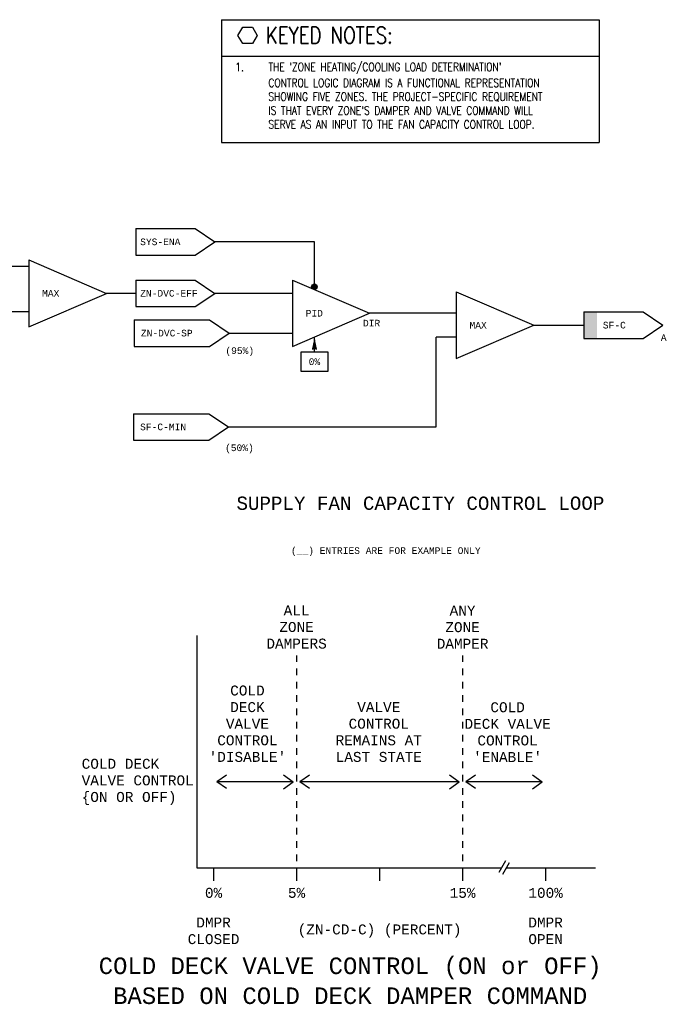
# Model space of a CAD drawing. Header units: inches. Extents: x 8.1 to 28.1, y 21.9 to 36.8.
# Tile 2 of 2: x 18.4 to 28.1, y 21.9 to 36.8. Entities that reach past the tile are written whole.
import ezdxf
from ezdxf.enums import TextEntityAlignment as Align

# ---------------------------------------------------------------- set-up
doc = ezdxf.new("R2010")
doc.units = ezdxf.units.IN
doc.header["$MEASUREMENT"] = 0
doc.layers.get('0').update_dxf_attribs({"lineweight": 13})
for name, color, linetype, lineweight in [('G-Anno-Std-Text-Tag', 231, 'Continuous', 30), ('M-ANNO-SYMB', 6, 'Continuous', 30), ('M-ANNO-TEXT', 2, 'Continuous', 30), ('M-DIAG-GRPH', 6, 'Continuous', 13), ('M-DIAG-INPD', 1, 'Continuous', 0)]:
    doc.layers.add(name, color=color, linetype=linetype, lineweight=lineweight)
doc.styles.add('Annotative', font='simplex.shx', dxfattribs={"width": 0.85, "height": 0.125})
doc.styles.add('CONTROLTXT', font='monotxt.shx')
doc.styles.add('Emc-Annotation', font='simplex.shx', dxfattribs={"width": 0.8})
doc.styles.add('Style-simplex', font='simplex.shx')

# ---------------------------------------------------------------- blocks, each defined once
blk = doc.blocks.new('_TagHexagon')
at = {"color": 0, "linetype": 'ByBlock', "flags": 128}
blk.add_lwpolyline([(-0.144, 0), (-0.072, 0.125), (0.072, 0.125), (0.144, 0), (0.072, -0.125), (-0.072, -0.125), (-0.144, 0)], close=True, dxfattribs=at)
at = {"color": 0, "style": 'Annotative'}
blk.add_attdef('TAGNUMBER', text='', height=0.0938, dxfattribs=at).set_placement((0, -0.047), align=Align.CENTER)
blk = doc.blocks.new('ColumnText_4')
at = {"layer": 'G-Anno-Std-Text-Tag', "style": 'Style-simplex', "width": 0.8}
for s, p in [('1.', (25.202, 4.098)), ("THE 'ZONE HEATING/COOLING LOAD DETERMINATION'", (25.702, 4.098)), ('CONTROL LOGIC DIAGRAM IS A FUNCTIONAL REPRESENTATION', (25.702, 3.858)), ('SHOWING FIVE ZONES. THE PROJECT-SPECIFIC REQUIREMENT', (25.702, 3.65)), ("IS THAT EVERY ZONE'S DAMPER AND VALVE COMMAND WILL", (25.702, 3.441)), ('SERVE AS AN INPUT TO THE FAN CAPACITY CONTROL LOOP.', (25.702, 3.233))]:
    blk.add_text(s, height=0.125, dxfattribs=at).set_placement(p, align=Align.TOP_LEFT)

msp = doc.modelspace()

# ---------------------------------------------------------------- hatches: boundary and pattern name
at = {"layer": 'M-ANNO-SYMB'}
h = msp.add_hatch(color=256, dxfattribs=at)
edge = h.paths.add_edge_path()
edge.add_arc((22.851, 32.744), 0.0417, 0, 360)
msp.add_hatch(color=256, dxfattribs=at).paths.add_polyline_path([(26.907, 31.965), (26.907, 32.365), (27.107, 32.365), (27.107, 31.965)])

# ---------------------------------------------------------------- linework, layer by layer
at = {"layer": 'G-Anno-Std-Text-Tag', "color": 5}
for p, q in [((21.45, 36.768), (27.139, 36.768)), ((21.45, 36.217), (27.139, 36.217)), ((21.45, 34.918), (27.139, 34.918))]:
    msp.add_line(p, q, dxfattribs=at)
at = {"layer": 'M-ANNO-SYMB', "color": 5}
for p, q in [((21.45, 36.768), (21.45, 34.918)), ((27.139, 36.768), (27.139, 34.918))]:
    msp.add_line(p, q, dxfattribs=at)
at = {"layer": 'M-ANNO-SYMB'}
for p, q in [((20.16, 33.62, 0.021), (21.053, 33.62, 0.021)), ((20.16, 33.62, 0.021), (20.16, 33.22, 0.021)), ((21.053, 33.62, 0.021), (21.351, 33.42, 0.021)), ((21.053, 33.22, 0.021), (21.351, 33.42, 0.021)), ((22.851, 32.786, 0.036), (22.851, 33.42, 0.036)), ((18.55, 33.148, 0.021), (19.721, 32.645, 0.021)), ((18.55, 33.148, 0.021), (18.55, 32.142, 0.021)), ((20.16, 33.22, 0.021), (21.053, 33.22, 0.021)), ((18.551, 33.048, 0.021), (18.112, 33.048, 0.021)), ((20.16, 32.845, 0.021), (21.053, 32.845, 0.021)), ((20.16, 32.845, 0.021), (20.16, 32.445, 0.021)), ((21.053, 32.845, 0.021), (21.351, 32.645, 0.021)), ((22.519, 32.845, 0.036), (23.682, 32.345, 0.036)), ((22.519, 32.845, 0.036), (22.519, 31.845, 0.036)), ((18.55, 32.142, 0.021), (19.721, 32.645, 0.021)), ((20.16, 32.645, 0.021), (19.721, 32.645, 0.021)), ((21.053, 32.445, 0.021), (21.351, 32.645, 0.021)), ((24.986, 32.668, 0.036), (26.157, 32.165, 0.036)), ((24.986, 32.668, 0.036), (24.986, 31.662, 0.036)), ((18.551, 32.368, 0.021), (18.112, 32.368, 0.021)), ((20.16, 32.445, 0.021), (21.053, 32.445, 0.021)), ((22.519, 31.845, 0.036), (23.682, 32.345, 0.036)), ((24.986, 32.345, 0.036), (23.682, 32.345, 0.036)), ((26.907, 32.365, 0.036), (27.8, 32.365, 0.036)), ((26.907, 32.365, 0.036), (26.907, 31.965, 0.036)), ((27.8, 32.365, 0.036), (28.098, 32.165, 0.036)), ((20.138, 32.245, 0.036), (21.272, 32.245, 0.036)), ((20.138, 32.245, 0.036), (20.138, 31.845, 0.036)), ((21.272, 32.245, 0.036), (21.569, 32.045, 0.036)), ((21.272, 31.845, 0.036), (21.569, 32.045, 0.036)), ((24.986, 31.662, 0.036), (26.157, 32.165, 0.036)), ((26.157, 32.165, 0.036), (26.907, 32.165, 0.036)), ((27.8, 31.965, 0.036), (28.098, 32.165, 0.036)), ((22.835, 31.869, 0.036), (22.861, 31.895, 0.036)), ((22.838, 31.882, 0.036), (22.859, 31.903, 0.036)), ((22.841, 31.896, 0.036), (22.866, 31.871, 0.036)), ((22.843, 31.905, 0.036), (22.863, 31.885, 0.036)), ((22.851, 31.765, 0.036), (22.851, 31.988, 0.036)), ((24.986, 31.985, 0.036), (24.682, 31.985, 0.036)), ((24.682, 30.632, 0.032), (24.682, 31.985, 0.037)), ((26.907, 31.965, 0.036), (27.8, 31.965, 0.036)), ((20.138, 31.845, 0.036), (21.272, 31.845, 0.036)), ((22.651, 31.465, 0.036), (22.651, 31.765, 0.036)), ((22.651, 31.765, 0.036), (23.051, 31.765, 0.036)), ((22.823, 31.81, 0.036), (22.826, 31.806, 0.036)), ((22.824, 31.816, 0.036), (22.868, 31.86, 0.036)), ((22.824, 31.805, 0.036), (22.87, 31.852, 0.036)), ((22.824, 31.819, 0.036), (22.833, 31.81, 0.036)), ((22.826, 31.829, 0.036), (22.866, 31.869, 0.036)), ((22.826, 31.827, 0.036), (22.84, 31.813, 0.036)), ((22.828, 31.836, 0.036), (22.847, 31.817, 0.036)), ((22.829, 31.842, 0.036), (22.865, 31.878, 0.036)), ((22.83, 31.845, 0.036), (22.861, 31.814, 0.036)), ((22.832, 31.856, 0.036), (22.863, 31.886, 0.036)), ((22.832, 31.853, 0.036), (22.88, 31.805, 0.036)), ((22.834, 31.862, 0.036), (22.877, 31.818, 0.036)), ((22.835, 31.871, 0.036), (22.874, 31.832, 0.036)), ((22.837, 31.879, 0.036), (22.872, 31.845, 0.036)), ((22.839, 31.888, 0.036), (22.869, 31.858, 0.036)), ((22.845, 31.816, 0.036), (22.872, 31.843, 0.036)), ((22.856, 31.816, 0.036), (22.874, 31.834, 0.036)), ((22.863, 31.813, 0.036), (22.876, 31.826, 0.036)), ((22.87, 31.809, 0.036), (22.878, 31.817, 0.036)), ((22.877, 31.806, 0.036), (22.879, 31.809, 0.036)), ((23.051, 31.765, 0.036), (23.051, 31.465, 0.036)), ((23.051, 31.465, 0.036), (22.651, 31.465, 0.036)), ((20.126, 30.832, 0.036), (21.26, 30.832, 0.036)), ((20.126, 30.832, 0.036), (20.126, 30.432, 0.036)), ((21.26, 30.832, 0.036), (21.558, 30.632, 0.036)), ((21.26, 30.432, 0.036), (21.558, 30.632, 0.036)), ((20.126, 30.432, 0.036), (21.26, 30.432, 0.036))]:
    msp.add_line(p, q, dxfattribs=at)
at = {"layer": 'M-ANNO-SYMB', "color": 6}
for p, q in [((22.851, 33.42, 0.036), (21.351, 33.42, 0.021)), ((22.519, 32.645, 0.021), (21.351, 32.645, 0.021)), ((21.569, 32.045, 0.036), (22.519, 32.045, 0.036)), ((21.558, 30.632, 0.036), (24.682, 30.632, 0.036))]:
    msp.add_line(p, q, dxfattribs=at)
at = {"layer": 'M-ANNO-SYMB'}
msp.add_circle((22.851, 32.744, 0.036), 0.0417, dxfattribs=at)
msp.add_3dface([(22.88, 31.804, 0.036), (22.851, 31.942, 0.036), (22.821, 31.804, 0.036), (22.851, 31.819, 0.036)], dxfattribs=at)
at = {"layer": 'M-DIAG-GRPH', "linetype": 'Continuous', "lineweight": 30}
for p, q in [((21.082, 27.492), (21.082, 23.992)), ((22.582, 27.191), (22.582, 27.091)), ((25.082, 27.191), (25.082, 27.091)), ((22.582, 26.991), (22.582, 26.891)), ((25.082, 26.991), (25.082, 26.891)), ((22.582, 26.791), (22.582, 26.691)), ((25.082, 26.791), (25.082, 26.691)), ((22.582, 26.591), (22.582, 26.491)), ((25.082, 26.591), (25.082, 26.491)), ((22.582, 26.391), (22.582, 26.291)), ((25.082, 26.391), (25.082, 26.291)), ((22.582, 26.191), (22.582, 26.091)), ((25.082, 26.191), (25.082, 26.091)), ((22.582, 25.992), (22.582, 25.892)), ((25.082, 25.991), (25.082, 25.891)), ((22.582, 25.792), (22.582, 25.692)), ((25.082, 25.791), (25.082, 25.692)), ((22.582, 25.592), (22.582, 25.492)), ((25.082, 25.592), (25.082, 25.492)), ((22.582, 25.392), (22.582, 25.292)), ((25.082, 25.392), (25.082, 25.292)), ((22.582, 25.192), (22.582, 25.092)), ((25.082, 25.192), (25.082, 25.092)), ((22.582, 24.992), (22.582, 24.892)), ((25.082, 24.992), (25.082, 24.892)), ((22.582, 24.792), (22.582, 24.692)), ((25.082, 24.792), (25.082, 24.692)), ((22.582, 24.592), (22.582, 24.492)), ((25.082, 24.592), (25.082, 24.492)), ((22.582, 24.392), (22.582, 24.292)), ((25.082, 24.392), (25.082, 24.292)), ((22.582, 24.192), (22.582, 24.092)), ((25.082, 24.192), (25.082, 24.092)), ((25.73, 24.094), (25.63, 23.921)), ((25.784, 24.063), (25.684, 23.89)), ((21.082, 23.992), (25.671, 23.992)), ((21.332, 23.992), (21.332, 23.792)), ((22.582, 23.992), (22.582, 23.792)), ((23.832, 23.992), (23.832, 23.792)), ((25.082, 23.992), (25.082, 23.792)), ((25.743, 23.992), (27.082, 23.992)), ((26.332, 23.992), (26.332, 23.792))]:
    msp.add_line(p, q, dxfattribs=at)
at = {"layer": 'M-DIAG-GRPH', "lineweight": 30}
for p, q in [((21.528, 25.384), (21.382, 25.284)), ((22.386, 25.393), (22.532, 25.284)), ((22.778, 25.384), (22.632, 25.284)), ((24.886, 25.393), (25.032, 25.284)), ((25.278, 25.384), (25.132, 25.284)), ((26.136, 25.393), (26.282, 25.284)), ((22.532, 25.284), (21.382, 25.284)), ((21.528, 25.184), (21.382, 25.284)), ((22.386, 25.182), (22.532, 25.284)), ((25.032, 25.284), (22.632, 25.284)), ((22.778, 25.184), (22.632, 25.284)), ((24.886, 25.182), (25.032, 25.284)), ((26.282, 25.284), (25.132, 25.284)), ((25.278, 25.184), (25.132, 25.284)), ((26.136, 25.182), (26.282, 25.284))]:
    msp.add_line(p, q, dxfattribs=at)

# ---------------------------------------------------------------- block references
at = {"layer": 'G-Anno-Std-Text-Tag'}
for name, p in [('_TagHexagon', (21.844, 36.532)), ('ColumnText_4', (-3.543, 32.02))]:
    msp.add_blockref(name, p, dxfattribs=at)

# ---------------------------------------------------------------- texts
at = {"layer": 'G-Anno-Std-Text-Tag', "color": 4, "insert": (22.119, 36.658), "char_height": 0.25, "width": 4.51592, "attachment_point": 1, "style": 'Emc-Annotation'}
msp.add_mtext('\\H1x;\\W0.8;\\C4;\\A1;KEYED NOTES:', dxfattribs=at)
at = {"layer": 'M-ANNO-TEXT', "style": 'CONTROLTXT'}
for s, insert, char_height, width, attachment_point in [('SYS-ENA', (20.227, 33.42, 0.021), 0.1, 0.89802, 4), ('MAX', (18.75, 32.645, 0.021), 0.1, 0.1842, 4), ('ZN-DVC-EFF', (20.227, 32.645, 0.021), 0.1, 0.89802, 4), ('PID', (22.719, 32.345, 0.036), 0.1, 0.8, 4), ('MAX', (25.186, 32.165, 0.036), 0.1, 0.1842, 4), ('SF-C', (27.194, 32.165, 0.036), 0.1, 0.89802, 4), ('ZN-DVC-SP', (20.238, 32.045, 0.036), 0.1, 0.99242, 4), ('A', (28.067, 32.028, 0.021), 0.1, 0.10559, 1), ('0%', (22.851, 31.665, 0.036), 0.1, 0.8, 2), ('SF-C-MIN', (20.226, 30.632, 0.036), 0.1, 0.99242, 4), ('SUPPLY FAN CAPACITY CONTROL LOOP', (24.447, 29.38, -0.015), 0.2, 10.23958, 8)]:
    msp.add_mtext(s, dxfattribs=dict(at, insert=insert, char_height=char_height, width=width, attachment_point=attachment_point))
at = {"layer": 'M-DIAG-INPD', "linetype": 'Continuous', "lineweight": 30, "style": 'CONTROLTXT'}
for s, p in [('DIR', (23.582, 32.246, 0.036)), ('(95%%%)', (21.51, 31.832, 0.036)), ('(50%%%)', (21.505, 30.368, 0.036)), ('(__) ENTRIES ARE FOR EXAMPLE ONLY', (22.498, 28.819))]:
    msp.add_text(s, height=0.1, dxfattribs=at).set_placement(p, align=Align.TOP_LEFT)
for s, p in [('0%%%', (21.332, 23.613)), ('5%%%', (22.582, 23.613)), ('15%%%', (25.082, 23.613)), ('100%%%', (26.332, 23.613))]:
    msp.add_text(s, height=0.15, dxfattribs=at).set_placement(p, align=Align.MIDDLE_CENTER)
msp.add_text('(ZN-CD-C) (PERCENT)', height=0.15, dxfattribs=at).set_placement((23.832, 22.987), align=Align.CENTER)
at = {"layer": 'M-DIAG-INPD', "lineweight": 30, "style": 'CONTROLTXT'}
for s, p in [('COLD DECK VALVE CONTROL (ON or OFF)', (23.389, 22.389)), ('BASED ON COLD DECK DAMPER COMMAND', (23.389, 21.938))]:
    msp.add_text(s, height=0.25, dxfattribs=at).set_placement(p, align=Align.CENTER)
at = {"layer": 'M-DIAG-INPD', "lineweight": 30, "char_height": 0.15, "style": 'CONTROLTXT'}
for s, insert, width, attachment_point in [('ALL\\PZONE\\PDAMPERS', (22.582, 27.291), 1.30712, 8), ('ANY\\PZONE\\PDAMPER', (25.082, 27.291), 1.30712, 8), ("COLD\\PDECK\\PVALVE CONTROL 'DISABLE'", (21.842, 25.584), 1.30712, 8), ('VALVE CONTROL REMAINS AT\\PLAST STATE', (23.82, 25.584), 1.30712, 8), ("COLD\\PDECK VALVE CONTROL 'ENABLE'", (25.76, 25.584), 1.30712, 8), ('COLD DECK\\PVALVE CONTROL\\P\\{ON OR OFF)', (19.346, 25.284), 1.68251, 4), ('DMPR\\PCLOSED', (21.332, 23.241), 1.30712, 2), ('DMPR\\POPEN', (26.332, 23.241), 1.30712, 2)]:
    msp.add_mtext(s, dxfattribs=dict(at, insert=insert, width=width, attachment_point=attachment_point))

doc.saveas('drawing.dxf')
